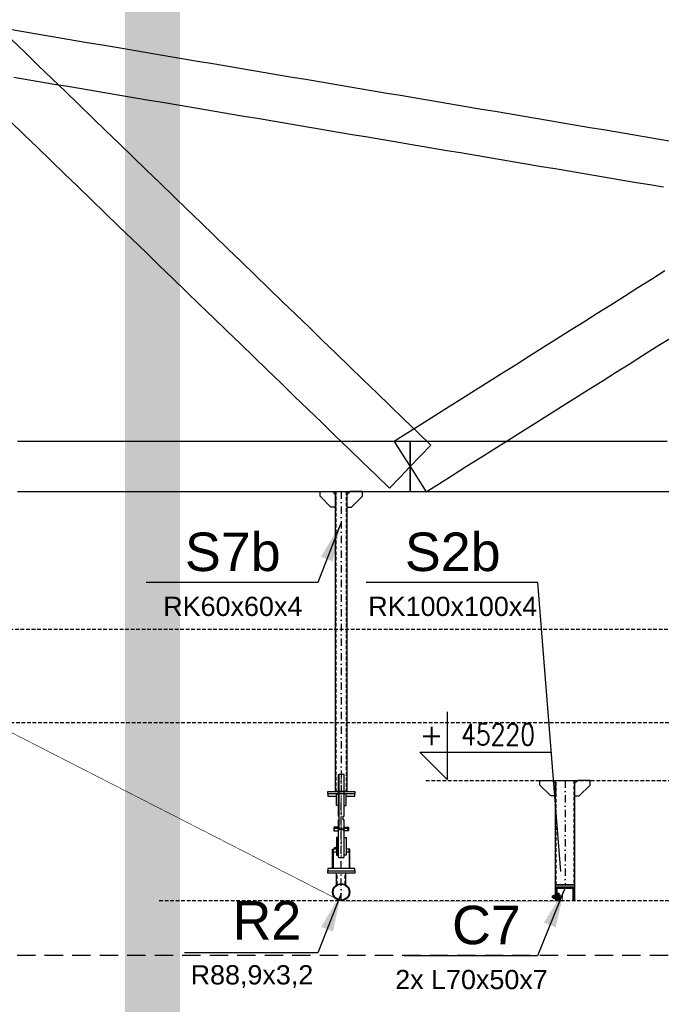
# Model space of a CAD drawing. Header units: millimetres. Extents: x -34919 to 306996, y -293018 to -145733.
# Tile 65 of 256: x 20379 to 23711, y -191294 to -186177. Entities that reach past the tile are written whole.
import ezdxf
from ezdxf.enums import TextEntityAlignment as Align

# ---------------------------------------------------------------- set-up
doc = ezdxf.new("R2010")
doc.units = ezdxf.units.MM
doc.header["$LTSCALE"] = 3
for name, pattern in [('AM_ISO08W050', [18, 12, -1.5, 3, -1.5]), ('DASHDOT', [25.4, 12.7, -6.35, 0, -6.35]), ('DASHED2', [9.525, 6.35, -3.175]), ('HIDDEN', [9.525, 6.35, -3.175])]:
    doc.linetypes.add(name, pattern=pattern)
for name, color, linetype, lineweight in [('-KONTURY', 7, 'Continuous', 18), ('AAA Widok', 2, 'Continuous', 25), ('AM_0', 7, 'Continuous', 15), ('AM_7', 4, 'AM_ISO08W050', 15), ('SIATKA', 5, 'Continuous', 18)]:
    doc.layers.add(name, color=color, linetype=linetype, lineweight=lineweight)
for name, color, linetype in [('AAA L-Opis', 3, 'Continuous'), ('ARF2000E0_BEARING_ROOF_KANTAVAT_KATTO', 7, 'Continuous'), ('blaszki', 6, 'Continuous'), ('poziome 1', 7, 'Continuous'), ('slupki', 7, 'Continuous'), ('stezenia', 4, 'Continuous'), ('STĘŻENIA_OPIS', 4, 'Continuous')]:
    doc.layers.add(name, color=color, linetype=linetype)
doc.styles.add('ROMANS', font='romans.shx')
doc.styles.get("Standard").update_dxf_attribs({"font": 'arial.ttf', "height": 25})
doc.dimstyles.new('STANDARD-100', dxfattribs={"dimscale": 100, "dimtxt": 2, "dimasz": 2, "dimexe": 0, "dimexo": 0, "dimgap": 0.6, "dimtad": 1, "dimdec": 0, "dimzin": 12, "dimdsep": 46, "dimtxsty": 'Standard', "dimcen": 1, "dimclrd": 256, "dimclre": 256, "dimclrt": 2, "dimadec": 0, "dimazin": 0, "dimtfac": 1, "dimtdec": 0, "dimtmove": 0, "dimatfit": 3, "dimfxl": 0, "dimtolj": 1, "dimtzin": 0, "dimarcsym": 0})

# ---------------------------------------------------------------- blocks, each defined once
blk = doc.blocks.new('A$C09B41FFC')
at = {"layer": 'AAA L-Opis', "color": 7}
for p, q in [((-13, 500), (-13, 284.6)), ((13, 500), (13, 284.6)), ((-13, 264.6), (-13, 214.6)), ((13, 264.6), (13, 214.6)), ((-15, 214.6), (15, 214.6))]:
    blk.add_line(p, q, dxfattribs=at)
at = {"layer": 'AAA Widok', "color": 7}
for p, q in [((-16, 222.6), (-16, 226.6)), ((16, 222.6), (16, 226.6)), ((-16.3, 172.6), (-15, 172.6)), ((-15.3, 171.6), (-15, 171.6)), ((15, 172.6), (16.2, 172.6)), ((15, 171.6), (15.2, 171.6)), ((-16.3, 82), (-15, 82)), ((-16.3, 82), (-15, 82)), ((-15.3, 83), (-15, 83)), ((16.2, 82, 0), (15, 82, 0)), ((21.2, 82), (20, 82))]:
    blk.add_line(p, q, dxfattribs=at)
for points in [[(15, 284.6), (15, 498), (13, 500), (-13, 500), (-15, 498), (-15, 284.6)], [(-15, 264.6), (-10.5, 264.6), (-10.5, 284.6), (-15, 284.6)], [(-15, 264.6), (-15, 72), (-13, 70), (13, 70), (15, 72), (15, 264.6)], [(15, 264.6), (10.5, 264.6), (10.5, 284.6), (15, 284.6)], [(-15, 226.6), (-38.1, 226.6), (-38.1, 222.6), (-15, 222.6)], [(-15, 222.6), (-38.1, 222.6), (-38.1, 207.6), (-15, 207.6)], [(15, 226.6), (38.1, 226.6), (38.1, 222.6), (15, 222.6)], [(15, 222.6), (38.1, 222.6), (38.1, 207.6), (15, 207.6)], [(-25, 112), (-41.2, 112), (-41.2, 98), (-25, 98)], [(25, 98), (41.3, 98), (41.3, 112), (25, 112)]]:
    blk.add_lwpolyline(points, dxfattribs=at)
at = {"layer": 'AAA Widok', "color": 7, "elevation": 0}
for points in [[(-25, 400), (-70, 400), (-70, 388), (-25, 388)], [(25, 388), (70, 388), (70, 400), (25, 400)], [(-44.4, 12), (-44.4, 112), (-41.2, 112), (-41.2, 12)], [(44.5, 12), (44.5, 112), (41.3, 112), (41.3, 12)]]:
    blk.add_lwpolyline(points, dxfattribs=at)
for points in [[(-25, 340), (-25, 400), (-14.3, 400), (-13.3, 399), (-13.3, 341), (-14.3, 340)], [(25, 340), (25, 400), (14.2, 400), (13.2, 399), (13.2, 341), (14.2, 340)]]:
    blk.add_lwpolyline(points, close=True, dxfattribs=at)
at = {"layer": 'AAA Widok', "color": 7}
for points in [[(-38.1, 207.6), (-35.2, 207.6), (-35.2, 222.6), (-38.1, 222.6)], [(38.1, 207.6), (35.2, 207.6), (35.2, 222.6), (38.1, 222.6)], [(-25, 172.6), (-25, 82), (-16.3, 82), (-15.3, 83), (-15.3, 171.6), (-16.3, 172.6)], [(25, 172.6), (25, 82), (16.2, 82), (15.2, 83), (15.2, 171.6), (16.2, 172.6)]]:
    blk.add_lwpolyline(points, close=True, dxfattribs=at)
blk.add_circle((-30, 118.7), 4, dxfattribs=at)
at = {"layer": 'AM_0', "color": 7}
for points in [[(-25, 112), (-25, 113), (-26, 112)], [(25, 112), (25, 113), (26, 112)]]:
    blk.add_solid(points, dxfattribs=at)
at = {"layer": 'AM_7', "color": 7}
blk.add_line((0, 500), (0, 70), dxfattribs=at)
at = {"layer": 'SIATKA', "color": 7}
blk.add_line((-15, 222.6), (15, 222.6), dxfattribs=at)
blk = doc.blocks.new('poziom')
at = {"color": 4}
for p, q in [((0, 1.176), (0, 0.076)), ((-0.446, 0.522), (1.685, 0.522)), ((-0.446, 0.522), (0, 0.076))]:
    blk.add_line(p, q, dxfattribs=at)
at = {"color": 2, "style": 'ROMANS', "width": 0.8}
blk.add_attdef('POZIOM', text='', height=0.35, dxfattribs=at).set_placement((0.824, 0.632), align=Align.CENTER)
at = {"color": 2, "style": 'ROMANS'}
blk.add_attdef('+', text='', height=0.35, dxfattribs=at).set_placement((-0.254, 0.632), align=Align.CENTER)

msp = doc.modelspace()

# ---------------------------------------------------------------- hatches: boundary and pattern name
at = {"layer": '-KONTURY'}
h = msp.add_hatch(dxfattribs=at)
h.set_pattern_fill('ANSI31', color=256, scale=0.5, style=0)
h.set_pattern_definition([(45, (-19471.3157, -77659.2911), (-1.122532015, 1.122532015), [])])
h.paths.add_polyline_path([(23172.074, -190731.681), (23170.874, -190731.681), (23168.074, -190728.881), (23168.074, -190715.181), (23172.074, -190715.181)])
h.paths.add_polyline_path([(23172.074, -190755.181), (23168.074, -190755.181), (23168.074, -190741.481), (23170.874, -190738.681), (23172.074, -190738.681)])
h = msp.add_hatch(dxfattribs=at)
h.set_pattern_fill('ANSI31', color=256, scale=0.5, angle=90, style=0)
h.set_pattern_definition([(135, (-19520.6267, -77657.2911), (-1.122532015, -1.122532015), [])])
h.paths.add_polyline_path([(23176.074, -190731.681), (23176.074, -190715.181), (23180.074, -190715.181), (23180.074, -190731.681)])
h.paths.add_polyline_path([(23176.074, -190755.181), (23176.074, -190738.681), (23180.074, -190738.681), (23180.074, -190741.181), (23180.074, -190755.181)])
at = {"layer": 'slupki'}
h = msp.add_hatch(dxfattribs=at)
h.set_pattern_fill('ANSI32')
h.set_pattern_definition([(45, (-28148.691, -195231.321), (-6.7351921, 6.7351921), []), (45, (-28144.201, -195231.321), (-6.7351921, 6.7351921), [])])
h.paths.add_polyline_path([(23161.074, -190685.181), (23211.074, -190685.181), (23211.074, -190687.092, -0.41421356), (23205.985, -190692.181), (23168.074, -190692.181), (23168.074, -190750.092, -0.41421356), (23162.985, -190755.181), (23161.074, -190755.181)])
h.paths.add_polyline_path([(23211.074, -190687.092), (23211.074, -190685.181), (23261.074, -190685.181), (23261.074, -190755.181), (23259.162, -190755.181, -0.41421356), (23254.074, -190750.092), (23254.074, -190692.181), (23216.162, -190692.181, -0.41421356)])

# ---------------------------------------------------------------- linework, layer by layer
at = {"layer": '-KONTURY'}
for p, q in [((23170.874, -190731.681, 0), (23170.874, -190738.681, 0)), ((23180.074, -190731.681, 0), (23176.074, -190731.681, 0)), ((23180.074, -190738.681, 0), (23176.074, -190738.681, 0))]:
    msp.add_line(p, q, dxfattribs=at)
at = {"layer": '-KONTURY', "linetype": 'HIDDEN', "const_width": 3, "elevation": 0}
msp.add_lwpolyline([(19293.625, -189348.524), (22048.624, -190757.749), (23199.074, -190757.749), (23199.074, -190708.955)], dxfattribs=at)
at = {"layer": '-KONTURY', "extrusion": (0.866025, -0.5, 0)}
for points, elevation in [([(-153597.613, 0), (-153599.853, 0)], 115413.012), ([(-153610.537, 0), (-153608.297, 0)], 115427.587), ([(-153597.158, 0), (-153595.636, 0)], 115451.916)]:
    msp.add_lwpolyline(points, dxfattribs=dict(at, elevation=elevation))
at = {"layer": '-KONTURY', "extrusion": (1, 0, 0)}
for points, elevation in [([(-190742.481, 0), (-190727.881, 0)], 23150.674), ([(-190725.181, 0), (-190745.181, 0)], 23159.074), ([(-190742.481, 0), (-190727.881, 0)], 23159.074), ([(-190745.181, 0), (-190725.181, 0)], 23161.074), ([(-190730.587, 0), (-190727.481, 0)], 23180.074), ([(-190725.363, 0), (-190727.481, 0)], 23180.674), ([(-190727.481, 0), (-190742.881, 0)], 23180.674), ([(-190743.681, 0), (-190726.681, 0)], 23186.474), ([(-190731.101, 0), (-190739.261, 0)], 23145.074), ([(-190730.181, 0), (-190740.181, 0)], 23145.994), ([(-190730.181, 0), (-190740.181, 0)], 23175.574), ([(-190739.775, 0), (-190730.587, 0)], 23180.074), ([(-190742.881, 0), (-190739.775, 0)], 23180.074), ([(-190742.881, 0), (-190744.998, 0)], 23180.674)]:
    msp.add_lwpolyline(points, dxfattribs=dict(at, elevation=elevation))
at = {"layer": '-KONTURY', "extrusion": (0, 1, 0)}
for points, elevation in [([(-23157.954, 0), (-23151.794, 0)], -190725.941), ([(-23161.074, 0), (-23159.074, 0)], -190725.181), ([(-23180.674, 0), (-23180.074, 0)], -190727.481), ([(-23185.713, 0), (-23180.674, 0)], -190725.363), ([(-23186.574, 0), (-23144.974, 0)], -190735.181), ([(-23175.574, 0), (-23145.074, 0)], -190731.101), ([(-23175.574, 0), (-23145.074, 0)], -190739.261), ([(-23175.574, 0), (-23145.994, 0)], -190730.181), ([(-23175.574, 0), (-23145.994, 0)], -190740.181), ([(-23159.174, 0), (-23150.574, 0)], -190735.181), ([(-23157.954, 0), (-23151.794, 0)], -190730.561), ([(-23157.954, 0), (-23151.794, 0)], -190739.801), ([(-23157.954, 0), (-23151.794, 0)], -190744.421), ([(-23161.174, 0), (-23158.974, 0)], -190735.181), ([(-23159.074, 0), (-23161.074, 0)], -190745.181), ([(-23180.074, 0), (-23176.494, 0)], -190730.587), ([(-23180.074, 0), (-23176.494, 0)], -190739.775), ([(-23180.674, 0), (-23180.074, 0)], -190742.881), ([(-23185.713, 0), (-23180.674, 0)], -190730.271), ([(-23185.713, 0), (-23180.674, 0)], -190740.091), ([(-23185.713, 0), (-23180.674, 0)], -190744.998)]:
    msp.add_lwpolyline(points, dxfattribs=dict(at, elevation=elevation))
at = {"layer": '-KONTURY', "extrusion": (0.866025, 0.5, 0)}
for points, elevation in [([(-176752.487, 0), (-176754.727, 0)], -75307.594), ([(-176765.866, 0), (-176767.388, 0)], -75283.265), ([(-176765.411, 0), (-176763.171, 0)], -75322.169)]:
    msp.add_lwpolyline(points, dxfattribs=dict(at, elevation=elevation))
at = {"layer": '-KONTURY', "elevation": 0}
for points in [[(23172.074, -190715.181), (23172.074, -190755.181), (23168.074, -190755.181), (23168.074, -190715.181)], [(23172.074, -190715.181), (23172.074, -190755.181), (23168.074, -190755.181), (23168.074, -190715.181)], [(23180.074, -190715.181), (23180.074, -190755.181), (23176.074, -190755.181), (23176.074, -190715.181)]]:
    msp.add_lwpolyline(points, close=True, dxfattribs=at)
at = {"layer": '-KONTURY', "extrusion": (0.707107, -0.707107, 0), "elevation": 151233.294}
msp.add_lwpolyline([(-118501.216, 0), (-118499.915, 0)], dxfattribs=at)
at = {"layer": '-KONTURY', "extrusion": (-0.707107, -0.707107, 0), "elevation": 118506.986}
msp.add_lwpolyline([(151240.365, 0), (151239.063, 0)], dxfattribs=at)
at = {"layer": '-KONTURY', "elevation": 0}
for points in [[(23168.074, -190728.881), (23170.874, -190731.681), (23172.074, -190731.681)], [(23168.074, -190741.481), (23170.874, -190738.681), (23172.074, -190738.681)], [(23175.574, -190730.181), (23176.494, -190730.587)], [(23175.574, -190740.181), (23176.494, -190739.775)]]:
    msp.add_lwpolyline(points, dxfattribs=at)
at = {"layer": '-KONTURY', "extrusion": (0.487829, -0.872939, 0), "elevation": 177802.405}
msp.add_lwpolyline([(-72813.22, 0), (-72812.166, 0)], dxfattribs=at)
at = {"layer": '-KONTURY', "extrusion": (-0.487829, -0.872939, 0), "elevation": 155198.111}
msp.add_lwpolyline([(113278.944, 0), (113279.998, 0)], dxfattribs=at)
at = {"layer": '-KONTURY'}
for centre, radius, start, end in [((23155.163, -190728.251, 0), 4.085, 154.438469, 214.438469), ((23154.585, -190728.251, 0), 4.085, 325.561531, 25.561531), ((23182.136, -190727.817, 0), 4.338, 325.553128, 25.553128), ((23166.343, -190735.181, 0), 15.265, 162.383031, 197.616969), ((23155.163, -190742.111, 0), 4.085, 145.561531, 205.561531), ((23143.405, -190735.181, 0), 15.265, 342.383031, 17.616969), ((23154.585, -190742.111, 0), 4.085, 334.438469, 34.438469), ((23170.246, -190735.181, 0), 16.227, 342.387526, 17.612474), ((23182.136, -190742.545, 0), 4.338, 334.446872, 34.446872)]:
    msp.add_arc(centre, radius, start, end, dxfattribs=at)
at = {"color": 4, "linetype": 'DASHED2'}
for p, q in [((-5676.685, -189344.749, 0), (29443.668, -189344.749, 0)), ((-5671.516, -189829.228, 0), (29441.729, -189829.228, 0)), ((22488.771, -190129.749, 0), (27066.677, -190129.749, 0)), ((21103.168, -190754.749, 0), (29441.729, -190754.749, 0))]:
    msp.add_line(p, q, dxfattribs=at)
at = {"color": 6, "const_width": 285}
msp.add_lwpolyline([(21069, -201310), (33444, -201310), (33444, -148715), (21069, -148715)], close=True, dxfattribs=at)
at = {"layer": 'ARF2000E0_BEARING_ROOF_KANTAVAT_KATTO'}
for points in [[(23762.564, -186809.81), (23692.252, -186797.925), (23621.939, -186786.039), (23551.627, -186774.153), (23481.314, -186762.267), (23411.002, -186750.381), (23340.689, -186738.495), (23270.377, -186726.609), (23200.064, -186714.723), (23129.752, -186702.837), (23059.439, -186690.951), (22989.127, -186679.065), (22918.814, -186667.179), (22848.502, -186655.293), (22778.189, -186643.407), (22707.877, -186631.521), (22637.564, -186619.635), (22567.252, -186607.75), (22496.939, -186595.864), (22426.627, -186583.978), (22356.314, -186572.092), (22286.002, -186560.206), (22215.689, -186548.32), (22145.377, -186536.434), (22075.064, -186524.548), (22004.752, -186512.662), (21934.439, -186500.776), (21864.127, -186488.89), (21793.814, -186477.004), (21723.502, -186465.118), (21653.189, -186453.232), (21582.877, -186441.346), (21512.564, -186429.46), (21442.252, -186417.575), (21371.939, -186405.689), (21301.627, -186393.803), (21231.314, -186381.917), (21161.002, -186370.031), (21090.689, -186358.145), (21020.377, -186346.259), (20950.064, -186334.373), (20879.752, -186322.487), (20809.439, -186310.601), (20739.127, -186298.715), (20668.814, -186286.829), (20598.502, -186274.943), (20528.189, -186263.057), (20457.877, -186251.171), (20387.564, -186239.285), (20317.252, -186227.4)], [(22298.825, -188611.123), (22352.725, -188555.436), (22406.625, -188499.749), (22460.525, -188444.062), (22514.425, -188388.375), (22444.113, -188320.319), (22373.8, -188252.263), (22303.488, -188184.206), (22233.175, -188116.15), (22162.863, -188048.094), (22092.55, -187980.038), (22022.238, -187911.981), (21951.925, -187843.925), (21881.613, -187775.869), (21811.3, -187707.813), (21740.988, -187639.756), (21670.675, -187571.7), (21600.363, -187503.644), (21530.05, -187435.588), (21459.738, -187367.531), (21389.425, -187299.475), (21319.113, -187231.419), (21248.8, -187163.363), (21178.488, -187095.306), (21108.175, -187027.25), (21037.863, -186959.194), (20967.55, -186891.138), (20897.238, -186823.081), (20826.925, -186755.025), (20756.613, -186686.969), (20686.3, -186618.913), (20615.988, -186550.856), (20545.675, -186482.8), (20475.363, -186414.744), (20405.05, -186346.688), (20334.738, -186278.631)], [(20347.561, -186475.928), (20417.873, -186487.814), (20488.186, -186499.7), (20558.498, -186511.586), (20628.811, -186523.472), (20699.123, -186535.358), (20769.436, -186547.244), (20839.748, -186559.13), (20910.061, -186571.016), (20980.373, -186582.902), (21050.686, -186594.787), (21120.998, -186606.673), (21191.311, -186618.559), (21261.623, -186630.445), (21331.936, -186642.331), (21402.248, -186654.217), (21472.561, -186666.103), (21542.873, -186677.989), (21613.186, -186689.875), (21683.498, -186701.761), (21753.811, -186713.647), (21824.123, -186725.533), (21894.436, -186737.419), (21964.748, -186749.305), (22035.061, -186761.191), (22105.373, -186773.077), (22175.686, -186784.962), (22245.998, -186796.848), (22316.311, -186808.734), (22386.623, -186820.62), (22456.936, -186832.506), (22527.248, -186844.392), (22597.561, -186856.278), (22667.873, -186868.164), (22738.186, -186880.05), (22808.498, -186891.936), (22878.811, -186903.822), (22949.123, -186915.708), (23019.436, -186927.594), (23089.748, -186939.48), (23160.061, -186951.366), (23230.373, -186963.252), (23300.686, -186975.137), (23370.998, -186987.023), (23441.311, -186998.909), (23511.623, -187010.795), (23581.936, -187022.681), (23652.248, -187034.567), (23722.561, -187046.453)], [(20330.075, -186705.548), (20400.388, -186773.604), (20470.7, -186841.66), (20541.013, -186909.717), (20611.325, -186977.773), (20681.638, -187045.829), (20751.95, -187113.885), (20822.263, -187181.942), (20892.575, -187249.998), (20962.888, -187318.054), (21033.2, -187386.11), (21103.513, -187454.167), (21173.825, -187522.223), (21244.138, -187590.279), (21314.45, -187658.335), (21384.763, -187726.392), (21455.075, -187794.448), (21525.388, -187862.504), (21595.7, -187930.56), (21666.013, -187998.617), (21736.325, -188066.673), (21806.638, -188134.729), (21876.95, -188202.785), (21947.263, -188270.842), (22017.575, -188338.898), (22087.888, -188406.954), (22158.2, -188475.01), (22228.513, -188543.067), (22298.825, -188611.123)], [(23730.271, -187482.907), (23659.958, -187527.191), (23589.646, -187571.476), (23519.333, -187615.76), (23449.021, -187660.044), (23378.708, -187704.329), (23308.396, -187748.613), (23238.083, -187792.897), (23167.771, -187837.182), (23097.458, -187881.466), (23027.146, -187925.751), (22956.833, -187970.035), (22886.521, -188014.319), (22816.208, -188058.604), (22745.896, -188102.888), (22675.583, -188147.172), (22605.271, -188191.457), (22534.958, -188235.741), (22464.646, -188280.026), (22394.333, -188324.31), (22324.021, -188368.594), (22365.323, -188434.172), (22406.625, -188499.749), (22447.927, -188565.326), (22489.229, -188630.904), (22559.542, -188586.619), (22629.854, -188542.335), (22700.167, -188498.051), (22770.479, -188453.766), (22840.792, -188409.482), (22911.104, -188365.197), (22981.417, -188320.913), (23051.729, -188276.629), (23122.042, -188232.344), (23192.354, -188188.06), (23262.667, -188143.776), (23332.979, -188099.491), (23403.292, -188055.207), (23473.604, -188010.922), (23543.917, -187966.638), (23614.229, -187922.354), (23684.542, -187878.069), (23754.854, -187833.785)], [(22406.625, -188629.749), (22406.625, -188564.749), (22406.625, -188499.749), (22406.625, -188434.749), (22406.625, -188369.749), (22336.313, -188369.749), (22266, -188369.749), (22195.688, -188369.749), (22125.375, -188369.749), (22055.063, -188369.749), (21984.75, -188369.749), (21914.438, -188369.749), (21844.125, -188369.749), (21773.813, -188369.749), (21703.5, -188369.749), (21633.188, -188369.749), (21562.875, -188369.749), (21492.563, -188369.749), (21422.25, -188369.749), (21351.938, -188369.749), (21281.625, -188369.749), (21211.313, -188369.749), (21141, -188369.749), (21070.688, -188369.749), (21000.375, -188369.749), (20930.063, -188369.749), (20859.75, -188369.749), (20789.438, -188369.749), (20719.125, -188369.749), (20648.813, -188369.749), (20578.5, -188369.749), (20508.188, -188369.749), (20437.875, -188369.749), (20367.563, -188369.749)], [(23742.563, -188369.749), (23672.25, -188369.749), (23601.938, -188369.749), (23531.625, -188369.749), (23461.313, -188369.749), (23391, -188369.749), (23320.688, -188369.749), (23250.375, -188369.749), (23180.063, -188369.749), (23109.75, -188369.749), (23039.438, -188369.749), (22969.125, -188369.749), (22898.813, -188369.749), (22828.5, -188369.749), (22758.188, -188369.749), (22687.875, -188369.749), (22617.563, -188369.749), (22547.25, -188369.749), (22476.938, -188369.749), (22406.625, -188369.749), (22406.625, -188434.749), (22406.625, -188499.749), (22406.625, -188564.749), (22406.625, -188629.749), (22476.938, -188629.749), (22547.25, -188629.749), (22617.563, -188629.749), (22687.875, -188629.749), (22758.188, -188629.749), (22828.5, -188629.749), (22898.813, -188629.749), (22969.125, -188629.749), (23039.438, -188629.749), (23109.75, -188629.749), (23180.063, -188629.749), (23250.375, -188629.749), (23320.688, -188629.749), (23391, -188629.749), (23461.313, -188629.749), (23831.625, -188629.749)], [(20367.563, -188629.749), (20437.875, -188629.749), (20508.188, -188629.749), (20578.5, -188629.749), (20648.813, -188629.749), (20719.125, -188629.749), (20789.438, -188629.749), (20859.75, -188629.749), (20930.063, -188629.749), (21000.375, -188629.749), (21070.688, -188629.749), (21141, -188629.749), (21211.313, -188629.749), (21281.625, -188629.749), (21351.938, -188629.749), (21422.25, -188629.749), (21492.563, -188629.749), (21562.875, -188629.749), (21633.188, -188629.749), (21703.5, -188629.749), (21773.813, -188629.749), (21844.125, -188629.749), (21909.438, -188629.749), (21979.75, -188629.749), (22055.063, -188629.749), (22130.375, -188629.749), (22195.688, -188629.749), (22266, -188629.749), (22336.313, -188629.749), (22406.625, -188629.749)]]:
    msp.add_lwpolyline(points, dxfattribs=at)
at = {"layer": 'blaszki', "elevation": 0}
for points in [[(22018.624, -188709.749), (21994.624, -188709.749), (21938.624, -188653.749), (21938.624, -188629.749), (22002.624, -188629.749), (22018.624, -188645.749)], [(22078.624, -188709.749), (22102.624, -188709.749), (22158.624, -188653.749), (22158.624, -188629.749), (22094.624, -188629.749), (22078.624, -188645.749)], [(23161.074, -190210.181), (23137.074, -190210.181), (23081.074, -190154.181), (23081.074, -190130.181), (23145.074, -190130.181), (23161.074, -190146.181)], [(23261.074, -190210.181), (23285.074, -190210.181), (23341.074, -190154.181), (23341.074, -190130.181), (23277.074, -190130.181), (23261.074, -190146.181)], [(22118.624, -190200.012), (21978.624, -190200.012), (21978.624, -190188.012), (22118.624, -190188.012)], [(22118.624, -190588.012), (21978.624, -190588.012), (21978.624, -190600.012), (22118.624, -190600.012)], [(22118.624, -190612.012), (21978.624, -190612.012), (21978.624, -190600.012), (22118.624, -190600.012)], [(23261.074, -190685.181), (23161.074, -190685.181), (23161.074, -190673.181), (23261.074, -190673.181)]]:
    msp.add_lwpolyline(points, close=True, dxfattribs=at)
at = {"layer": 'poziome 1', "linetype": 'HIDDEN', "ltscale": 5}
msp.add_lwpolyline([(30729.318, -183647.981), (-7495.118, -183647.981), (-7495.118, -191038.101), (30729.318, -191038.101)], close=True, dxfattribs=at)
at = {"layer": 'poziome 1', "color": 2, "elevation": 0}
for points in [[(23161.074, -190685.181), (23211.074, -190685.181), (23211.074, -190687.092, -0.41421356), (23205.985, -190692.181), (23168.074, -190692.181), (23168.074, -190750.092, -0.41421356), (23162.985, -190755.181), (23161.074, -190755.181)], [(23211.074, -190687.092), (23211.074, -190685.181), (23261.074, -190685.181), (23261.074, -190755.181), (23259.162, -190755.181, -0.41421356), (23254.074, -190750.092), (23254.074, -190692.181), (23216.162, -190692.181, -0.41421356)]]:
    msp.add_lwpolyline(points, format="xyb", close=True, dxfattribs=at)
at = {"layer": 'slupki', "color": 4, "linetype": 'DASHDOT'}
for p, q in [((22048.624, -188629.749, 0), (22048.624, -190188.012, 0)), ((23211.074, -190130.181, 0), (23211.074, -190673.181, 0)), ((22048.624, -190588.012, 0), (22048.624, -190212.012, 0)), ((22048.624, -190754.749, 0), (22048.624, -190600.012, 0))]:
    msp.add_line(p, q, dxfattribs=at)
at = {"layer": 'slupki', "color": 3}
for p, q in [((22024.474, -190672.982, 0), (22024.474, -190612.012, 0)), ((22072.774, -190672.982, 0), (22072.774, -190612.012, 0))]:
    msp.add_line(p, q, dxfattribs=at)
at = {"layer": 'slupki', "linetype": 'HIDDEN'}
for p, q in [((22028.474, -190670.679, 0), (22028.474, -190612.012, 0)), ((22068.774, -190670.679, 0), (22068.774, -190612.012, 0))]:
    msp.add_line(p, q, dxfattribs=at)
at = {"layer": 'slupki', "color": 3, "elevation": 0}
for points in [[(22078.624, -190188.012), (22018.624, -190188.012), (22018.624, -188629.749), (22078.624, -188629.749)], [(23261.074, -190673.181), (23161.074, -190673.181), (23161.074, -190130.181), (23261.074, -190130.181)]]:
    msp.add_lwpolyline(points, close=True, dxfattribs=at)
at = {"layer": 'slupki', "linetype": 'HIDDEN', "elevation": 0}
for points in [[(22022.624, -190188.012), (22022.624, -188629.749)], [(22074.624, -188629.749), (22074.624, -190188.012)], [(23165.074, -190673.181), (23165.074, -190130.181)], [(23257.074, -190130.181), (23257.074, -190673.181)]]:
    msp.add_lwpolyline(points, dxfattribs=at)
at = {"layer": 'stezenia', "color": 3}
for radius in [44.45, 41.25]:
    msp.add_circle((22048.624, -190710.299, 0), radius, dxfattribs=at)

# ---------------------------------------------------------------- block references
at = {"color": 4, "xscale": 320, "yscale": 320, "zscale": 320}
msp.add_blockref('poziom', (22599.574, -190150.031, 0), dxfattribs=at).add_auto_attribs({'POZIOM': '45220', '+': '+'})
at = {"layer": 'stezenia', "color": 9}
msp.add_blockref('A$C09B41FFC', (22048.624, -190600.012, 0), dxfattribs=at)

# ---------------------------------------------------------------- texts
at = {"layer": 'STĘŻENIA_OPIS', "linetype": 'DASHDOT', "char_height": 200, "attachment_point": 5}
for s, insert in [('{\\farial|b0|i0|c238|p34;\\C3;S7b\\C256;\\P\\H0.5x;RK60x60x4}', (21485.529, -189059.737)), ('{\\farial|b0|i0|c238|p34;\\C3;S2b\\C256;\\P\\H0.5x;RK100x100x4}', (22627.942, -189059.737)), ('{\\farial|b0|i0|c238|p34;\\C3;^I^IR2\\C256;\\P\\H0.5x;R88,9x3,2}', (21585.058, -190982.891, 0)), ('{\\farial|b0|i0|c238|p34;\\C3;^I^I\\C6;C7\\C256;\\P\\H0.5x;2x L70x50x7}', (22725.284, -190998.82, 0))]:
    msp.add_mtext(s, dxfattribs=dict(at, insert=insert))

# ---------------------------------------------------------------- leaders
at = {"layer": 'stezenia', "color": 3}
for points in [[(22046.888, -188794.244), (21926.861, -189102.115), (21035.46, -189102.115)], [(22048.07, -190717.398, 0), (21928.043, -191025.269, 0), (21235.303, -191025.269, 0)], [(23207.74, -190695.779, 0), (23068.27, -191041.198, 0), (22375.529, -191041.198, 0)]]:
    msp.add_leader(points, dimstyle='STANDARD-100', override={"dimgap": 0.6, "dimtad": 0, "dimfxl": 1.25, "dimfxlon": 1}, dxfattribs=at)
at = {"layer": 'stezenia', "color": 3, "has_arrowhead": 0}
msp.add_leader([(23189.301, -190604.244), (23069.274, -189102.115), (22177.873, -189102.115)], dimstyle='STANDARD-100', override={"dimtad": 0, "dimfxl": 1.25, "dimfxlon": 1}, dxfattribs=at)

doc.saveas('drawing.dxf')
